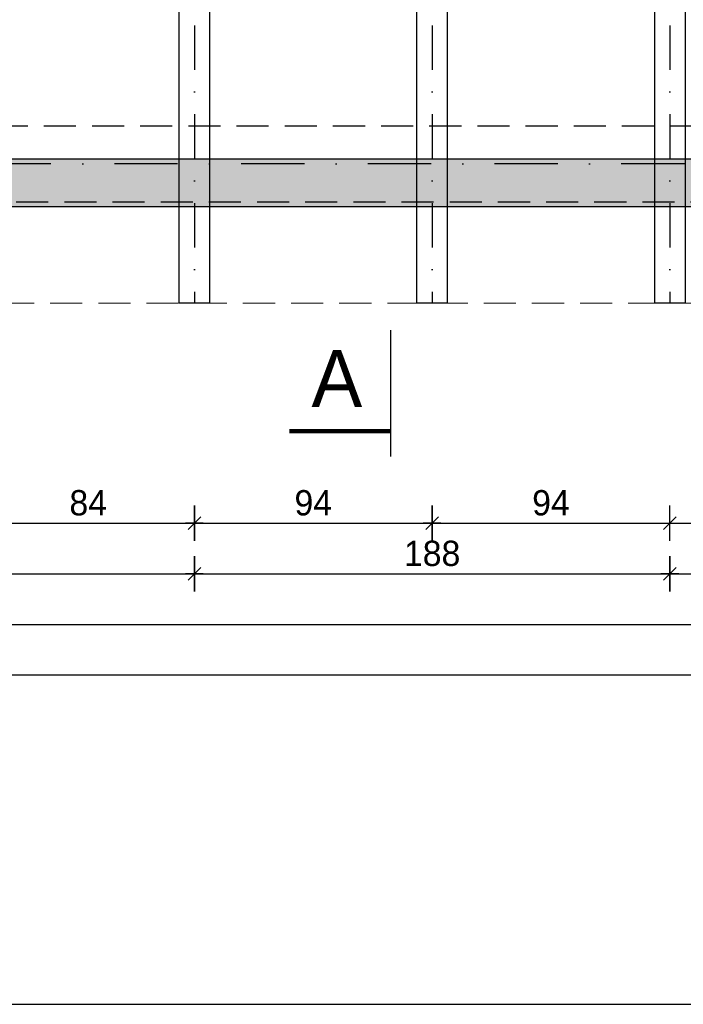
# Model space of a CAD drawing. Header units: centimetres. Extents: x 148485 to 162129, y -6573 to -2118.
# Tile 55 of 167: x 149325 to 149588, y -5038 to -4649. Entities that reach past the tile are written whole.
import ezdxf
from ezdxf.enums import TextEntityAlignment as Align

# ---------------------------------------------------------------- set-up
doc = ezdxf.new("R2010")
doc.units = ezdxf.units.CM
doc.header["$LTSCALE"] = 0.1
for name, pattern in [('DASHDOT', [1, 0.5, -0.25, 0, -0.25]), ('DASHED', [19.05, 12.7, -6.35]), ('DASHEDX2', [38.1, 25.4, -12.7])]:
    doc.linetypes.add(name, pattern=pattern)
doc.layers.get('0').update_dxf_attribs({"color": 45})
doc.layers.add('A_widok dachu', color=51, linetype='Continuous', lineweight=15)
for name, color, linetype in [('A_wymiary_zewn', 4, 'Continuous'), ('hatch_R&F', 4, 'Continuous'), ('osie_R&F', 6, 'DASHDOT'), ('ozn_graficzne_PROKON', 5, 'Continuous'), ('ozn_graficzne_R&F', 5, 'Continuous'), ('widoki_przerywana_R&F', 4, 'DASHEDX2'), ('więźba_R&F', 3, 'Continuous'), ('ściany_murowane_R&F', 13, 'Continuous')]:
    doc.layers.add(name, color=color, linetype=linetype)
doc.styles.add('TECH', font='flptechn.ttf')
doc.dimstyles.new('1_50 [cm]', dxfattribs={"dimtxt": 10, "dimasz": 0.5, "dimexe": 0.18, "dimexo": 0.0625, "dimgap": 3, "dimtad": 1, "dimrnd": 0.5, "dimdsep": 46, "dimtxsty": 'TECH', "dimblk1": 'KR', "dimblk2": 'KR', "dimsah": 1, "dimcen": 0.09, "dimse1": 1, "dimse2": 1, "dimclrt": 256, "dimadec": 0, "dimazin": 0, "dimtfac": 1, "dimtofl": 0, "dimtmove": 0, "dimatfit": 3, "dimfxl": 1, "dimtvp": 1, "dimtfill": 1, "dimtfillclr": 256, "dimtolj": 1, "dimtzin": 0, "dimarcsym": 0})
doc.dimstyles.new('PRĘTY 50', dxfattribs={"dimscale": 5, "dimtxt": 1.6, "dimasz": 0.4, "dimexe": 0, "dimexo": 0, "dimgap": 0.5, "dimtad": 1, "dimdec": 1, "dimlfac": 10, "dimrnd": 10, "dimzin": 12, "dimdsep": 46, "dimtxsty": 'TECH', "dimblk1": 'W', "dimblk2": 'W', "dimsah": 1, "dimcen": 0, "dimdle": 10, "dimse1": 1, "dimse2": 1, "dimsd1": 1, "dimsd2": 1, "dimclrd": 7, "dimclre": 256, "dimclrt": 256, "dimaunit": 1, "dimadec": 0, "dimazin": 0, "dimtfac": 8e-05, "dimtdec": 1, "dimtix": 1, "dimtmove": 2, "dimatfit": 3, "dimldrblk": 'W', "dimfxl": 1, "dimtolj": 1, "dimtzin": 9, "dimarcsym": 0})

# ---------------------------------------------------------------- blocks, each defined once
blk = doc.blocks.new('osie_przyziemie')
at = {"layer": 'osie_R&F', "ltscale": 500}
blk.add_lwpolyline([(150490.09, -6182.87), (148907.5, -6182.87)], dxfattribs=at)
blk = doc.blocks.new('więźba')
at = {"layer": 'osie_R&F', "ltscale": 350}
for points in [[(149394.5, -4194.75), (149394.5, -4760.75)], [(149488.5, -4194.75), (149488.5, -4760.75)], [(149582.5, -4194.75), (149582.5, -4760.75)]]:
    blk.add_lwpolyline(points, dxfattribs=at)
at = {"layer": 'więźba_R&F'}
for points in [[(149388.5, -4467.75), (149394.5, -4467.75), (149394.5, -4487.75), (149400.5, -4487.75), (149400.5, -4760.75), (149388.5, -4760.75), (149388.5, -4467.75)], [(149576.5, -4467.75), (149582.5, -4467.75), (149582.5, -4487.75), (149588.5, -4487.75), (149588.5, -4760.75), (149576.5, -4760.75), (149576.5, -4467.75)]]:
    blk.add_lwpolyline(points, dxfattribs=at)
at = {"layer": 'więźba_R&F', "color": 6}
blk.add_lwpolyline([(149482.5, -4467.75), (149488.5, -4467.75), (149488.5, -4487.75), (149494.5, -4487.75), (149494.5, -4760.75), (149482.5, -4760.75), (149482.5, -4467.75)], dxfattribs=at)
blk = doc.blocks.new('obrys_dachu')
at = {"layer": 'A_widok dachu', "linetype": 'DASHED', "ltscale": 10}
blk.add_lwpolyline([(149767.45, -4194.75), (149089.81, -4194.75, 0.283468), (149073.5, -4215.95), (149073.5, -4739.55, 0.283468), (149089.81, -4760.75), (150080.5, -4760.75), (150314.9, -4605.06), (150314.9, -4362.72), (150080.5, -4194.75), (150080.5, -3943.25, 0.414214), (150068, -3930.75), (149750, -3930.75, 0.414214), (149737.5, -3943.25), (149737.5, -4232.75)], format="xyb", dxfattribs=at)
blk = doc.blocks.new('KR')
for p, q in [((0, -14), (0, 14)), ((-7, 0), (7, 0)), ((-4.95, -4.95), (4.95, 4.95))]:
    blk.add_line(p, q)
blk = doc.blocks.new('*D316')
at = {"layer": 'A_wymiary_zewn', "color": 0, "lineweight": -2, "transparency": 16777216}
blk.add_line((149227, -4867.75), (149394, -4867.75), dxfattribs=at)
at = {"layer": 'Defpoints', "color": 0, "transparency": 16777216}
for p in [(149226.5, -4760.75), (149394.5, -4760.75), (149394.5, -4867.75)]:
    blk.add_point(p, dxfattribs=at)
at = {"layer": 'A_wymiary_zewn', "color": 0, "linetype": 'ByBlock', "lineweight": -2, "transparency": 16777216, "xscale": 0.5, "yscale": 0.5, "zscale": 0.5, "rotation": 180}
blk.add_blockref('KR', (149226.5, -4867.75), dxfattribs=at)
at = {"layer": 'A_wymiary_zewn', "color": 0, "linetype": 'ByBlock', "lineweight": -2, "transparency": 16777216, "xscale": 0.5, "yscale": 0.5, "zscale": 0.5}
blk.add_blockref('KR', (149394.5, -4867.75), dxfattribs=at)
at = {"layer": 'A_wymiary_zewn', "transparency": 16777216, "insert": (149310.5, -4859.75), "char_height": 10, "attachment_point": 5, "style": 'TECH', "bg_fill": 3, "box_fill_scale": 1.1, "bg_fill_color": 256, "bg_fill_true_color": 13158600, "bg_fill_transparency": 0}
blk.add_mtext('\\A1;168', dxfattribs=at)
blk = doc.blocks.new('*D317')
at = {"layer": 'A_wymiary_zewn', "color": 0, "lineweight": -2, "transparency": 16777216}
blk.add_line((149395, -4867.75), (149582, -4867.75), dxfattribs=at)
at = {"layer": 'Defpoints', "color": 0, "transparency": 16777216}
for p in [(149394.5, -4760.75), (149582.5, -4760.75), (149582.5, -4867.75)]:
    blk.add_point(p, dxfattribs=at)
at = {"layer": 'A_wymiary_zewn', "color": 0, "linetype": 'ByBlock', "lineweight": -2, "transparency": 16777216, "xscale": 0.5, "yscale": 0.5, "zscale": 0.5, "rotation": 180}
blk.add_blockref('KR', (149394.5, -4867.75), dxfattribs=at)
at = {"layer": 'A_wymiary_zewn', "color": 0, "linetype": 'ByBlock', "lineweight": -2, "transparency": 16777216, "xscale": 0.5, "yscale": 0.5, "zscale": 0.5}
blk.add_blockref('KR', (149582.5, -4867.75), dxfattribs=at)
at = {"layer": 'A_wymiary_zewn', "transparency": 16777216, "insert": (149488.5, -4859.75), "char_height": 10, "attachment_point": 5, "style": 'TECH', "bg_fill": 3, "box_fill_scale": 1.1, "bg_fill_color": 256, "bg_fill_true_color": 13158600, "bg_fill_transparency": 0}
blk.add_mtext('\\A1;188', dxfattribs=at)
blk = doc.blocks.new('*D318')
at = {"layer": 'A_wymiary_zewn', "color": 0, "lineweight": -2, "transparency": 16777216}
blk.add_line((149583, -4867.75), (149713, -4867.75), dxfattribs=at)
at = {"layer": 'Defpoints', "color": 0, "transparency": 16777216}
for p in [(149582.5, -4760.75), (149713.5, -4760.75), (149713.5, -4867.75)]:
    blk.add_point(p, dxfattribs=at)
at = {"layer": 'A_wymiary_zewn', "color": 0, "linetype": 'ByBlock', "lineweight": -2, "transparency": 16777216, "xscale": 0.5, "yscale": 0.5, "zscale": 0.5, "rotation": 180}
blk.add_blockref('KR', (149582.5, -4867.75), dxfattribs=at)
at = {"layer": 'A_wymiary_zewn', "color": 0, "linetype": 'ByBlock', "lineweight": -2, "transparency": 16777216, "xscale": 0.5, "yscale": 0.5, "zscale": 0.5}
blk.add_blockref('KR', (149713.5, -4867.75), dxfattribs=at)
at = {"layer": 'A_wymiary_zewn', "transparency": 16777216, "insert": (149648, -4859.75), "char_height": 10, "attachment_point": 5, "style": 'TECH', "bg_fill": 3, "box_fill_scale": 1.1, "bg_fill_color": 256, "bg_fill_true_color": 13158600, "bg_fill_transparency": 0}
blk.add_mtext('\\A1;131', dxfattribs=at)
blk = doc.blocks.new('*D325')
at = {"layer": 'A_wymiary_zewn', "color": 0, "lineweight": -2, "transparency": 16777216}
blk.add_line((149148.98, -4887.75), (150061.85, -4887.75), dxfattribs=at)
at = {"layer": 'Defpoints', "color": 0, "transparency": 16777216}
for p in [(149148.48, -4703.75), (150062.35, -4705.76), (150062.35, -4887.75)]:
    blk.add_point(p, dxfattribs=at)
at = {"layer": 'A_wymiary_zewn', "color": 0, "linetype": 'ByBlock', "lineweight": -2, "transparency": 16777216, "xscale": 0.5, "yscale": 0.5, "zscale": 0.5, "rotation": 180}
blk.add_blockref('KR', (149148.48, -4887.75), dxfattribs=at)
at = {"layer": 'A_wymiary_zewn', "color": 0, "linetype": 'ByBlock', "lineweight": -2, "transparency": 16777216, "xscale": 0.5, "yscale": 0.5, "zscale": 0.5}
blk.add_blockref('KR', (150062.35, -4887.75), dxfattribs=at)
at = {"layer": 'A_wymiary_zewn', "transparency": 16777216, "insert": (149605.42, -4879.75), "char_height": 10, "attachment_point": 5, "style": 'TECH', "bg_fill": 3, "box_fill_scale": 1.1, "bg_fill_color": 256, "bg_fill_true_color": 13158600, "bg_fill_transparency": 0}
blk.add_mtext('\\A1;914', dxfattribs=at)
blk = doc.blocks.new('*D330')
at = {"layer": 'A_wymiary_zewn', "color": 0, "lineweight": -2, "transparency": 16777216}
blk.add_line((149074, -4907.75), (150314.4, -4907.75), dxfattribs=at)
at = {"layer": 'Defpoints', "color": 0, "transparency": 16777216}
for p in [(150314.9, -4483.75), (149073.5, -4705.76), (150314.9, -4907.75)]:
    blk.add_point(p, dxfattribs=at)
at = {"layer": 'A_wymiary_zewn', "color": 0, "linetype": 'ByBlock', "lineweight": -2, "transparency": 16777216, "xscale": 0.5, "yscale": 0.5, "zscale": 0.5, "rotation": 180}
blk.add_blockref('KR', (149073.5, -4907.75), dxfattribs=at)
at = {"layer": 'A_wymiary_zewn', "color": 0, "linetype": 'ByBlock', "lineweight": -2, "transparency": 16777216, "xscale": 0.5, "yscale": 0.5, "zscale": 0.5}
blk.add_blockref('KR', (150314.9, -4907.75), dxfattribs=at)
at = {"layer": 'A_wymiary_zewn', "transparency": 16777216, "insert": (149694.2, -4899.75), "char_height": 10, "attachment_point": 5, "style": 'TECH', "bg_fill": 3, "box_fill_scale": 1.1, "bg_fill_color": 256, "bg_fill_true_color": 13158600, "bg_fill_transparency": 0}
blk.add_mtext('\\A1;1241.5', dxfattribs=at)
blk = doc.blocks.new('*D373')
at = {"layer": 'A_wymiary_zewn', "color": 0, "lineweight": -2, "transparency": 16777216}
blk.add_line((149311, -4847.75), (149394, -4847.75), dxfattribs=at)
at = {"layer": 'Defpoints', "color": 0, "transparency": 16777216}
for p in [(149310.5, -4760.75), (149394.5, -4760.75), (149394.5, -4847.75)]:
    blk.add_point(p, dxfattribs=at)
at = {"layer": 'A_wymiary_zewn', "color": 0, "linetype": 'ByBlock', "lineweight": -2, "transparency": 16777216, "xscale": 0.5, "yscale": 0.5, "zscale": 0.5, "rotation": 180}
blk.add_blockref('KR', (149310.5, -4847.75), dxfattribs=at)
at = {"layer": 'A_wymiary_zewn', "color": 0, "linetype": 'ByBlock', "lineweight": -2, "transparency": 16777216, "xscale": 0.5, "yscale": 0.5, "zscale": 0.5}
blk.add_blockref('KR', (149394.5, -4847.75), dxfattribs=at)
at = {"layer": 'A_wymiary_zewn', "transparency": 16777216, "insert": (149352.5, -4839.75), "char_height": 10, "attachment_point": 5, "style": 'TECH', "bg_fill": 3, "box_fill_scale": 1.1, "bg_fill_color": 256, "bg_fill_true_color": 13158600, "bg_fill_transparency": 0}
blk.add_mtext('\\A1;84', dxfattribs=at)
blk = doc.blocks.new('*D374')
at = {"layer": 'A_wymiary_zewn', "color": 0, "lineweight": -2, "transparency": 16777216}
blk.add_line((149395, -4847.75), (149488, -4847.75), dxfattribs=at)
at = {"layer": 'Defpoints', "color": 0, "transparency": 16777216}
for p in [(149394.5, -4760.75), (149488.5, -4760.75), (149488.5, -4847.75)]:
    blk.add_point(p, dxfattribs=at)
at = {"layer": 'A_wymiary_zewn', "color": 0, "linetype": 'ByBlock', "lineweight": -2, "transparency": 16777216, "xscale": 0.5, "yscale": 0.5, "zscale": 0.5, "rotation": 180}
blk.add_blockref('KR', (149394.5, -4847.75), dxfattribs=at)
at = {"layer": 'A_wymiary_zewn', "color": 0, "linetype": 'ByBlock', "lineweight": -2, "transparency": 16777216, "xscale": 0.5, "yscale": 0.5, "zscale": 0.5}
blk.add_blockref('KR', (149488.5, -4847.75), dxfattribs=at)
at = {"layer": 'A_wymiary_zewn', "transparency": 16777216, "insert": (149441.5, -4839.75), "char_height": 10, "attachment_point": 5, "style": 'TECH', "bg_fill": 3, "box_fill_scale": 1.1, "bg_fill_color": 256, "bg_fill_true_color": 13158600, "bg_fill_transparency": 0}
blk.add_mtext('\\A1;94', dxfattribs=at)
blk = doc.blocks.new('*D375')
at = {"layer": 'A_wymiary_zewn', "color": 0, "lineweight": -2, "transparency": 16777216}
blk.add_line((149489, -4847.75), (149582, -4847.75), dxfattribs=at)
at = {"layer": 'Defpoints', "color": 0, "transparency": 16777216}
for p in [(149488.5, -4760.75), (149582.5, -4760.75), (149582.5, -4847.75)]:
    blk.add_point(p, dxfattribs=at)
at = {"layer": 'A_wymiary_zewn', "color": 0, "linetype": 'ByBlock', "lineweight": -2, "transparency": 16777216, "xscale": 0.5, "yscale": 0.5, "zscale": 0.5, "rotation": 180}
blk.add_blockref('KR', (149488.5, -4847.75), dxfattribs=at)
at = {"layer": 'A_wymiary_zewn', "color": 0, "linetype": 'ByBlock', "lineweight": -2, "transparency": 16777216, "xscale": 0.5, "yscale": 0.5, "zscale": 0.5}
blk.add_blockref('KR', (149582.5, -4847.75), dxfattribs=at)
at = {"layer": 'A_wymiary_zewn', "transparency": 16777216, "insert": (149535.5, -4839.75), "char_height": 10, "attachment_point": 5, "style": 'TECH', "bg_fill": 3, "box_fill_scale": 1.1, "bg_fill_color": 256, "bg_fill_true_color": 13158600, "bg_fill_transparency": 0}
blk.add_mtext('\\A1;94', dxfattribs=at)
blk = doc.blocks.new('W')
at = {"lineweight": 18}
for p, q in [((66734.272, -158580.872), (66863.494, -158581.143)), ((66733.14, -158581.999), (66732.869, -158711.221))]:
    blk.add_line(p, q, dxfattribs=at)
for radius in [3.765, 2.447]:
    blk.add_circle((66798.503, -158672.515), radius, dxfattribs=at)
for centre, radius, start, end in [((66734.269, -158582.001), 1.129, 89.8798, 179.8798), ((66862.505, -158583.964), 2.824, 16.7493, 89.8798), ((66863.488, -158583.966), 2.824, 16.545, 89.8798), ((66805.956, -158667.717), 85.33, 64.98828, 86.63544), ((66799.917, -158770.445), 188.235, 76.25086, 86.63543), ((66786.8, -158606.748), 81.882, 341.53714, 16.7493), ((66786.8, -158606.748), 82.824, 341.53714, 16.54501), ((66805.956, -158667.717), 84.154, 64.98828, 128.20069), ((66805.956, -158667.717), 81.801, 68.48995, 128.20069), ((66838.392, -158613.201), 26.353, 6.1436, 76.2509), ((66825.597, -158617.882), 28.235, 68.49, 110.1351), ((66829.599, -158617.043), 29.412, 17.0473, 64.9883), ((66857.996, -158706.248), 122.353, 110.1351, 143.97002), ((66829.599, -158617.043), 28.235, 17.0473, 64.9883), ((66768.465, -158620.076), 23.529, 128.2007, 152.2825), ((66768.465, -158620.076), 21.176, 128.2007, 152.2825), ((66807.753, -158625.116), 21.176, 71.1464, 130.05), ((66801.224, -158644.236), 41.38, 19.4301, 71.1464), ((66816.102, -158621.181), 43.529, 334.0837, 17.0473), ((66816.102, -158621.181), 42.353, 334.0837, 17.0473), ((66945.529, -158789.02), 235.294, 130.05004, 136.60143), ((66762.615, -158617.002), 16.921, 152.2825, 197.573), ((66762.615, -158617.002), 14.568, 152.2825, 197.573), ((66806.22, -158618.367), 58.918, 332.83643, 7.79053), ((66927.732, -158571.3), 185.882, 195.6602, 198.49274), ((66927.732, -158571.3), 188.235, 195.6602, 198.49274), ((66733.52, -158580.493), 128.235, 314.87977, 339.83879), ((66830.601, -158628.26), 23.569, 333.8014, 8.7092), ((66857.996, -158706.248), 114.824, 136.60143, 154.98438), ((66743.861, -158632.797), 8, 340.0899, 18.4927), ((66820.278, -158637.515), 21.176, 326.9725, 19.4301), ((66743.861, -158632.797), 5.647, 340.0899, 18.4927), ((66733.142, -158580.869), 141.176, 291.28942, 338.47012), ((66733.142, -158580.869), 142.118, 291.28942, 338.49166), ((66812.327, -158673.031), 65.882, 143.97002, 193.16671), ((66926.154, -158698.822), 188.235, 160.08992, 177.01679), ((66837.529, -158667.136), 94.118, 159.86028, 196.56363), ((66837.529, -158667.136), 91.765, 159.86028, 193.16671), ((66733.52, -158580.493), 131.765, 314.87977, 333.80136), ((66733.142, -158580.869), 134.588, 318.23663, 334.08368), ((66733.142, -158580.869), 135.765, 318.43708, 334.08368), ((66733.142, -158580.869), 125.106, 292.5922, 326.97255), ((66788.059, -158673.613), 37.647, 154.9844, 188.6731), ((66833.529, -158672.395), 1.882, 13.4726, 103.137), ((66835.24, -158679.727), 9.412, 103.137, 134.8798), ((66733.142, -158580.869), 128.235, 289.92076, 315.118), ((66826.207, -158674.149), 9.412, 314.1224, 13.4726), ((66733.142, -158580.869), 132.706, 291.38849, 315.99781), ((66733.142, -158580.869), 131.765, 295.95818, 315.11162), ((66772.707, -158675.954), 22.118, 188.6731, 292.5922), ((66764.527, -158689.081), 26.353, 179.8798, 260.1733), ((66764.86, -158688.749), 18.303, 196.5636, 252.8378), ((66780.501, -158678.15), 23.569, 261.0503, 295.9582), ((66758.795, -158634.636), 73.412, 279.6886, 288.0475), ((66766.904, -158682.132), 25.229, 252.8378, 279.6886), ((66735.694, -158710.244), 2.824, 179.8798, 253.0102), ((66735.692, -158711.227), 2.824, 179.8798, 253.2145), ((66758.795, -158634.636), 81.882, 253.01024, 288.2224), ((66758.795, -158634.636), 82.824, 253.21454, 288.2224), ((66767.11, -158682.395), 33.412, 257.7647, 281.3719)]:
    blk.add_arc(centre, radius, start, end, dxfattribs=at)

msp = doc.modelspace()

# ---------------------------------------------------------------- hatches: boundary and pattern name
at = {"layer": 'hatch_R&F'}
h = msp.add_hatch(dxfattribs=at)
h.set_pattern_fill('WOOD8', color=256, scale=1.5, angle=180)
h.set_pattern_definition([(169.6952, (298565.3194, -10715.454), (-228.600036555, 38.09980505), [4.259694, -421.711222]), (180, (298561.13, -10714.692), (-38.1, -38.1), [4.191, -33.909]), (198.4349, (298556.937, -10714.692), (-76.2000172, -38.0999391), [3.6144705, -116.868283]), (352.875, (298553.5084, -10715.835), (-266.70001447, 38.09993454), [3.071736, -304.1002935]), (354.8056, (298556.5564, -10716.216), (-381.000025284, 38.09981744), [4.208298, -416.619957]), (14.0362, (298560.747, -10716.597), (114.30002066, 38.09992533), [4.712703, -152.377597]), (189.4623, (298562.2714, -10715.454), (-190.50002997, -38.0999298), [2.3175465, -229.4357235]), (173.6598, (298559.9854, -10715.835), (304.79997661, -38.10006039), [3.450108, -341.560061]), (5.7106, (298556.5564, -10715.454), (342.89997768, 38.10005066), [3.8290125, -379.071264]), (348.6901, (298560.3664, -10715.073), (-152.40002937, 38.0999093), [1.942719, -192.329905]), (174.8056, (298568.7484, -10715.073), (381.000025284, -38.09981744), [4.208298, -416.619957]), (168.6901, (298564.5574, -10714.692), (152.40002937, -38.0999093), [3.885438, -190.387186]), (180, (298560.747, -10713.93), (-38.1, -38.1), [4.572, -33.528]), (200.556, (298556.1754, -10713.93), (-190.50007021, -76.1998468), [3.255264, -322.271288]), (183.8141, (298553.1274, -10715.0731), (-533.39997427, -38.100233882), [5.727687, -567.04089]), (174.8056, (298547.4124, -10715.454), (381.000025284, -38.09981744), [4.208298, -416.619957]), (180, (298543.22, -10715.073), (-38.1, -38.1), [4.191, -33.909]), (185.1944, (298577.1304, -10715.073), (-381.000025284, -38.09981744), [4.208298, -416.619957]), (174.8056, (298572.9394, -10715.454), (381.000025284, -38.09981744), [4.208298, -416.619957]), (180, (298577.13, -10715.835), (-38.1, -38.1), [2.286, -35.814]), (185.1944, (298574.8444, -10715.835), (-381.000025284, -38.09981744), [4.208298, -416.619957]), (180, (298570.653, -10716.216), (-38.1, -38.1), [3.81, -34.29]), (190.3048, (298566.8434, -10716.216), (228.600036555, 38.09980505), [4.259694, -421.711222]), (185.1944, (298562.6524, -10716.978), (-381.000025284, -38.09981744), [4.208298, -416.619957]), (174.8056, (298558.4614, -10717.359), (381.000025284, -38.09981744), [4.208298, -416.619957]), (174.8056, (298554.2704, -10716.978), (381.000025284, -38.09981744), [4.208298, -416.619957]), (171.8699, (298550.0794, -10716.597), (228.59999127, -38.09997482), [5.3881395, -264.019513]), (180, (298544.745, -10715.835), (-38.1, -38.1), [5.715, -32.385]), (167.4712, (298546.2694, -10692.975), (-190.50001162, 38.09998475), [3.5126295, -347.751997]), (174.2894, (298542.8404, -10692.213), (342.89997768, -38.10005066), [3.8290125, -379.071264]), (188.1301, (298546.2694, -10692.975), (-228.59999127, -38.09997482), [2.6940885, -266.713602]), (189.4623, (298543.6024, -10693.356), (-190.50002997, -38.0999298), [4.6350555, -227.118177]), (180, (298577.13, -10694.12), (-38.1, -38.1), [4.572, -33.528]), (170.5377, (298572.5584, -10694.118), (190.50002997, -38.0999298), [2.3175465, -229.4357235]), (21.8014, (298570.2724, -10693.737), (-114.30000984, -38.09999637), [2.0517615, -203.123025]), (12.9946, (298572.1774, -10692.975), (-342.900029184, -76.199908), [5.083188, -503.234211]), (172.875, (298542.0784, -10692.975), (266.70001447, -38.09993454), [3.071736, -304.1002935]), (187.125, (298542.0784, -10692.975), (-266.70001447, -38.09993454), [3.071736, -304.1002935]), (180, (298577.13, -10693.356), (-38.1, -38.1), [3.048, -35.052]), (14.0362, (298574.082, -10693.356), (114.30002066, 38.09992533), [3.1418025, -153.948536]), (176.6335, (298568.7484, -10694.4991), (609.59997445, -38.10041802), [6.488202, -642.331443]), (177.7094, (298562.2714, -10694.1181), (914.400004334, -38.09983787), [9.53262, -943.729075]), (183.1798, (298552.7464, -10693.7371), (-647.700018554, -38.09965868), [6.8685915, -679.98895]), (189.4623, (298545.8884, -10694.118), (-190.50002997, -38.0999298), [6.952602, -224.800668]), (190.3048, (298577.1304, -10690.689), (228.600036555, 38.09980505), [4.259694, -421.711222]), (195.9454, (298572.9394, -10691.451), (152.40000495, 38.09999644), [5.5474365, -271.824755]), (180, (298567.605, -10692.975), (-38.1, -38.1), [4.953, -33.147]), (171.8699, (298562.6524, -10692.975), (228.59999127, -38.09997482), [5.3881395, -264.019513]), (183.5763, (298557.3184, -10692.2131), (-571.50002525, -38.09964605), [6.1078875, -604.681557]), (171.2538, (298551.2224, -10692.594), (-266.6999754, 38.100159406), [5.0112555, -496.115988]), (165.9638, (298546.269, -10691.832), (114.30002066, -38.09992533), [4.712703, -152.377597]), (180, (298541.697, -10690.69), (-38.1, -38.1), [2.667, -35.433]), (354.8056, (298568.7484, -10694.499), (-381.000025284, 38.09981744), [8.416557, -412.411697]), (175.2364, (298577.1304, -10696.785), (419.10003665, -38.099677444), [9.1756995, -449.60907]), (180, (298567.986, -10696.023), (-38.1, -38.1), [8.763, -29.337]), (184.0856, (298559.2234, -10696.0231), (-495.300005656, -38.09985294), [10.695165, -524.0637855]), (180, (298548.555, -10696.785), (-38.1, -38.1), [9.525, -28.575]), (187.125, (298577.1304, -10688.784), (-266.70001447, -38.09993454), [9.2151705, -297.956859]), (186.3402, (298567.9864, -10689.927), (-304.79997661, -38.10006039), [6.9002145, -338.109954]), (177.5104, (298561.1284, -10690.6891), (838.199979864, -38.100680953), [8.771268, -868.356607]), (173.4802, (298552.3654, -10690.3081), (990.599992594, -114.299982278), [13.4217915, -1328.758531]), (183.0128, (298577.1304, -10713.5491), (-685.800000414, -38.100156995), [7.24902, -717.6529335]), (171.8699, (298569.8914, -10713.93), (228.59999127, -38.09997482), [8.0822295, -261.325462]), (177.6141, (298561.8904, -10712.7871), (876.300019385, -38.099342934), [9.1519245, -906.04147]), (190.6197, (298552.7464, -10712.4061), (419.099938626, 76.200307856), [6.2022225, -614.020819]), (180, (298546.65, -10713.55), (-38.1, -38.1), [7.62, -30.48]), (176.8202, (298577.1304, -10718.1211), (647.700018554, -38.09965868), [6.8685915, -679.98895]), (186.009, (298570.2724, -10717.7401), (380.999991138, 38.09997376), [7.279005, -720.620466]), (186.7098, (298563.0334, -10718.5021), (342.900038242, 38.099767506), [6.5216535, -645.645267]), (174.2894, (298556.5564, -10719.264), (342.89997768, -38.10005066), [7.6580235, -375.242252]), (167.9052, (298548.9364, -10718.5021), (342.899946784, -76.200256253), [5.4550815, -540.053898]), (189.4623, (298543.6024, -10717.359), (-190.50002997, -38.0999298), [4.6350555, -227.118177]), (183.8141, (298577.1304, -10710.8821), (-533.39997427, -38.100233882), [5.727687, -567.04089]), (167.1957, (298571.4154, -10711.2631), (495.299917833, -114.300282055), [8.595741, -850.979426]), (180, (298563.033, -10709.36), (-38.1, -38.1), [9.525, -28.575]), (185.4403, (298553.5084, -10709.3581), (419.100012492, 38.099747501), [8.037195, -795.683181]), (186.7098, (298545.5074, -10710.1201), (342.900038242, 38.099767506), [6.5216535, -645.645267]), (180, (298577.13, -10720.79), (-38.1, -38.1), [6.477, -31.623]), (188.1301, (298570.6534, -10720.788), (-228.59999127, -38.09997482), [10.776318, -258.6313725]), (177.6141, (298559.9854, -10722.3121), (876.300019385, -38.099342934), [9.1519245, -906.04147]), (174.4725, (298550.8414, -10721.9311), (-800.100066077, 76.199443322), [11.8661685, -1174.7515875]), (186.8428, (298577.1304, -10686.1171), (647.699976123, 76.200304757), [9.593352, -949.74015]), (180, (298567.605, -10687.26), (-38.1, -38.1), [10.668, -27.432]), (176.3478, (298556.9374, -10687.2601), (1181.100036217, -76.1995157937), [17.943423, -1776.400727]), (180, (298577.13, -10699.452), (-38.1, -38.1), [9.144, -28.956]), (184.7636, (298567.9864, -10699.452), (-419.10003665, -38.099677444), [9.1756995, -449.60907]), (178.1524, (298558.8424, -10700.2141), (1143.00001771, -38.099783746), [11.8171335, -1169.897228]), (177.2737, (298547.0314, -10699.8331), (762.000010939, -38.099848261), [8.0100675, -792.99656]), (174.8056, (298577.1304, -10705.548), (381.000025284, -38.09981744), [8.416557, -412.411697]), (180, (298568.75, -10704.786), (-38.1, -38.1), [12.192, -25.908]), (181.9092, (298556.5564, -10704.7861), (-1104.899963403, -38.100923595), [11.436363, -1132.1984595]), (183.5763, (298545.1264, -10705.1671), (-571.50002525, -38.09964605), [6.1078875, -604.681557])])
h.paths.add_polyline_path([(150116.535, -4703.751), (149117.004, -4703.751), (149117.004, -4722.751), (150083.891, -4722.751)])

# ---------------------------------------------------------------- linework, layer by layer
at = {"layer": 'ozn_graficzne_R&F'}
msp.add_lwpolyline([(148831.768, -5037.917), (151156.768, -5037.917), (151156.768, -3652.917), (148831.768, -3652.917)], close=True, dxfattribs=at)
at = {"layer": 'widoki_przerywana_R&F', "ltscale": 5}
msp.add_lwpolyline([(149163.504, -4264.751), (149163.504, -4690.751), (150058.329, -4690.751), (150259.9, -4573.429), (150259.9, -4392.055), (150070.106, -4264.751), (149163.504, -4264.751)], dxfattribs=at)
at = {"layer": 'ściany_murowane_R&F', "lineweight": -3, "ltscale": 0.5}
msp.add_lwpolyline([(149117.004, -4703.751), (150116.535, -4703.751), (150083.891, -4722.751), (149117.004, -4722.751)], close=True, dxfattribs=at)

# ---------------------------------------------------------------- block references
at = {"layer": 'A_widok dachu'}
msp.add_blockref('obrys_dachu', (0, 0), dxfattribs=at)
at = {"layer": 'osie_R&F', "color": 4}
msp.add_blockref('osie_przyziemie', (-0.022, 1477.102), dxfattribs=at)
at = {"layer": 'więźba_R&F'}
msp.add_blockref('więźba', (0, 0), dxfattribs=at)

# ---------------------------------------------------------------- next in the draw order: dimensions: what is measured, and where the dimension line sits
at = {"layer": 'A_wymiary_zewn', "color": 4}
dim = msp.add_linear_dim(base=(149394.504, -4867.745), p1=(149226.504, -4760.751), p2=(149394.504, -4760.751), dimstyle='1_50 [cm]', override={"dimtmove": 1}, dxfattribs=at)
dim.commit()
dim.dimension.update_dxf_attribs({"geometry": '*D316', "text_midpoint": (149310.504, -4859.745)})

# ---------------------------------------------------------------- next in the draw order: dimensions: what is measured, and where the dimension line sits
dim = msp.add_linear_dim(base=(149582.504, -4867.745), p1=(149394.504, -4760.751), p2=(149582.504, -4760.751), dimstyle='1_50 [cm]', override={"dimtmove": 1}, dxfattribs=at)
dim.commit()
dim.dimension.update_dxf_attribs({"geometry": '*D317', "text_midpoint": (149488.504, -4859.745)})

# ---------------------------------------------------------------- next in the draw order: dimensions: what is measured, and where the dimension line sits
dim = msp.add_linear_dim(base=(149713.504, -4867.745), p1=(149582.504, -4760.751), p2=(149713.504, -4760.751), dimstyle='1_50 [cm]', override={"dimtmove": 1}, dxfattribs=at)
dim.commit()
dim.dimension.update_dxf_attribs({"geometry": '*D318', "text_midpoint": (149648.004, -4859.745)})

# ---------------------------------------------------------------- next in the draw order: dimensions: what is measured, and where the dimension line sits
dim = msp.add_linear_dim(base=(150062.355, -4887.745), p1=(149148.482, -4703.751), p2=(150062.355, -4705.764), dimstyle='1_50 [cm]', override={"dimtmove": 1}, dxfattribs=at)
dim.commit()
dim.dimension.update_dxf_attribs({"geometry": '*D325', "text_midpoint": (149605.418, -4879.745)})

# ---------------------------------------------------------------- next in the draw order: dimensions: what is measured, and where the dimension line sits
dim = msp.add_linear_dim(base=(150314.9, -4907.745), p1=(149073.504, -4705.764), p2=(150314.9, -4483.751), dimstyle='1_50 [cm]', override={"dimtmove": 1}, dxfattribs=at)
dim.commit()
dim.dimension.update_dxf_attribs({"geometry": '*D330', "text_midpoint": (149694.202, -4899.745)})

# ---------------------------------------------------------------- next in the draw order: linework, layer by layer
at = {"layer": 'widoki_przerywana_R&F', "ltscale": 5}
msp.add_lwpolyline([(149133.504, -4720.751), (150066.424, -4720.751), (150289.9, -4590.68), (150289.9, -4376.054), (150067.48, -4226.866), (150045.504, -4226.866), (150045.504, -4212.126), (150045.504, -3965.751), (149772.504, -3965.751), (149772.504, -4234.751), (149133.504, -4234.751)], close=True, dxfattribs=at)

# ---------------------------------------------------------------- next in the draw order: dimensions: what is measured, and where the dimension line sits
at = {"layer": 'A_wymiary_zewn', "color": 4}
dim = msp.add_linear_dim(base=(149394.504, -4847.745), p1=(149310.504, -4760.751), p2=(149394.504, -4760.751), dimstyle='1_50 [cm]', override={"dimtmove": 1}, dxfattribs=at)
dim.commit()
dim.dimension.update_dxf_attribs({"geometry": '*D373', "text_midpoint": (149352.504, -4839.745)})

# ---------------------------------------------------------------- next in the draw order: dimensions: what is measured, and where the dimension line sits
dim = msp.add_linear_dim(base=(149488.504, -4847.745), p1=(149394.504, -4760.751), p2=(149488.504, -4760.751), dimstyle='1_50 [cm]', override={"dimtmove": 1}, dxfattribs=at)
dim.commit()
dim.dimension.update_dxf_attribs({"geometry": '*D374', "text_midpoint": (149441.504, -4839.745)})

# ---------------------------------------------------------------- next in the draw order: linework, layer by layer
at = {"layer": 'ozn_graficzne_PROKON', "color": 1}
msp.add_line((149472.126, -4821.413), (149472.126, -4771.413), dxfattribs=at)

# ---------------------------------------------------------------- next in the draw order: texts
at = {"layer": 'ozn_graficzne_PROKON', "color": 5, "style": 'TECH'}
msp.add_text('A', height=22.5, dxfattribs=at).set_placement((149450.823, -4801.835), align=Align.CENTER)

# ---------------------------------------------------------------- next in the draw order: dimensions: what is measured, and where the dimension line sits
at = {"layer": 'A_wymiary_zewn', "color": 4}
dim = msp.add_linear_dim(base=(149582.504, -4847.745), p1=(149488.504, -4760.751), p2=(149582.504, -4760.751), dimstyle='1_50 [cm]', override={"dimtmove": 1}, dxfattribs=at)
dim.commit()
dim.dimension.update_dxf_attribs({"geometry": '*D375', "text_midpoint": (149535.504, -4839.745)})

# ---------------------------------------------------------------- next in the draw order: leaders
at = {"layer": 'ozn_graficzne_PROKON', "color": 2}
msp.add_leader([(149472.126, -4811.413), (149432.126, -4811.413)], dimstyle='PRĘTY 50', override={"dimscale": 5, "dimtxt": 1.6, "dimasz": 3, "dimgap": 0.5, "dimtad": 0, "dimclrd": 2, "dimlwd": 65534}, dxfattribs=at)

# ---------------------------------------------------------------- next in the draw order: linework, layer by layer
at = {"layer": 'A_wymiary_zewn', "color": 4}
msp.add_line((149586.004, -4847.745), (149755.24, -4847.745), dxfattribs=at)

doc.saveas('drawing.dxf')
